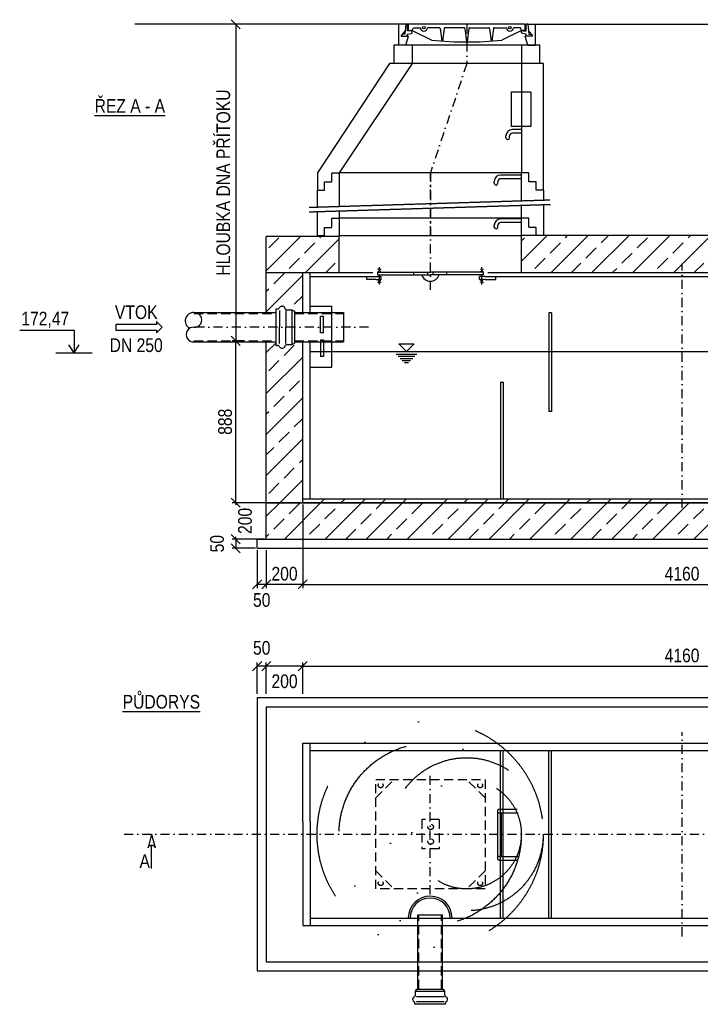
# Model space of a CAD drawing. Header units: millimetres. Extents: x 1 to 467423, y 3 to 105000.
# Tile 11 of 40: x 316003 to 319735, y 85231 to 90634. Entities that reach past the tile are written whole.
import ezdxf
from ezdxf.enums import TextEntityAlignment as Align

# ---------------------------------------------------------------- set-up
doc = ezdxf.new("R2010")
doc.units = ezdxf.units.MM
for name, pattern in [('DASHDOT', [1, 0.5, -0.25, 0, -0.25]), ('DASHED', [0.75, 0.5, -0.25]), ('DĚLICÍ', [31.75, 12.7, -6.35, 0, -6.35, 0, -6.35])]:
    doc.linetypes.add(name, pattern=pattern)
doc.layers.get('Defpoints').update_dxf_attribs({"color": 6, "lineweight": 5})
for name, color, linetype in [('AS-Koty', 4, 'Continuous'), ('AS-Nevid', 241, 'DASHED'), ('AS-Obrys', 7, 'Continuous'), ('AS-Osy', 4, 'DASHDOT'), ('AS-Srafy', 4, 'Continuous'), ('AS-Text', 7, 'Continuous')]:
    doc.layers.add(name, color=color, linetype=linetype)
doc.styles.add('ROMANS', font='ARIALN.TTF')
doc.styles.get("Standard").update_dxf_attribs({"font": 'arial.ttf'})
doc.dimstyles.new('K25', dxfattribs={"dimtxt": 50, "dimasz": 50, "dimexe": 20, "dimexo": 10, "dimgap": 20, "dimtad": 1, "dimdec": 0, "dimzin": 0, "dimtxsty": 'ROMANS', "dimblk": 'OBLIQUE', "dimcen": -40, "dimclrd": 4, "dimclre": 4, "dimclrt": 7, "dimadec": 0, "dimazin": 0, "dimtfac": 1, "dimtdec": 0, "dimtofl": 0, "dimtmove": 2, "dimatfit": 3, "dimldrblk": 'OBLIQUE', "dimfxl": 1, "dimtolj": 1, "dimarcsym": 0})

# ---------------------------------------------------------------- blocks, each defined once
blk = doc.blocks.new('ACTRIX_1')
at = {"color": 7, "linetype": 'Continuous', "ltscale": 25.4}
for p, q in [((28.8, 3.1), (0, 3.1)), ((35, 0), (28.8, 6.2)), ((28.8, 6.2), (28.8, 3.1)), ((28.8, -6.2), (35, 0)), ((0, -3.1), (28.8, -3.1)), ((28.8, -3.1), (28.8, -6.2))]:
    blk.add_line(p, q, dxfattribs=at)
at = {"layer": 'AS-Text', "linetype": 'Continuous', "ltscale": 25.4, "flags": 128}
blk.add_lwpolyline([(-15.7, -3.1), (28.8, -3.1), (28.8, -6.2), (35, 0), (28.8, 6.2), (28.8, 3.1), (-15.7, 3.1)], close=True, dxfattribs=at)
at = {"flags": 1}
blk.add_attdef('Text', (0, 0), '', height=0.125, dxfattribs=at)
blk = doc.blocks.new('_Oblique')
at = {"color": 0, "linetype": 'ByBlock', "lineweight": -2}
blk.add_line((-0.5, -0.5), (0.5, 0.5), dxfattribs=at)
blk = doc.blocks.new('*D136')
at = {"layer": 'AS-Koty', "color": 4, "linetype": 'Continuous', "lineweight": -2, "transparency": 16777216}
for p, q in [((317359.1, 90609.4), (317167.4, 90609.4)), ((317187.4, 90609.4), (317187.4, 88871.8)), ((317235.9, 88871.8), (317167.4, 88871.8))]:
    blk.add_line(p, q, dxfattribs=at)
at = {"layer": 'Defpoints', "color": 0, "linetype": 'Continuous', "transparency": 16777216}
for p in [(317369.1, 90609.4), (317187.4, 88871.8), (317245.9, 88871.8)]:
    blk.add_point(p, dxfattribs=at)
at = {"layer": 'AS-Koty', "color": 4, "linetype": 'Continuous', "lineweight": -2, "transparency": 16777216, "xscale": 50, "yscale": 50, "zscale": 50}
for p, rotation in [((317187.4, 90609.4), 90), ((317187.4, 88871.8), 270)]:
    blk.add_blockref('_Oblique', p, dxfattribs=dict(at, rotation=rotation))
at = {"layer": 'AS-Koty', "color": 7, "linetype": 'Continuous', "transparency": 16777216, "insert": (317119.5, 89740.6), "char_height": 75, "attachment_point": 5, "rotation": 90, "style": 'ROMANS'}
blk.add_mtext('\\A1;HLOUBKA DNA PŘÍTOKU', dxfattribs=at)
blk = doc.blocks.new('*D151')
at = {"layer": 'AS-Koty', "color": 4, "linetype": 'Continuous', "lineweight": -2, "transparency": 16777216}
for p, q in [((317554.8, 87974.3), (317554.8, 87515.4)), ((321714.8, 87974.3), (321714.8, 87515.4)), ((317554.8, 87535.4), (321714.8, 87535.4))]:
    blk.add_line(p, q, dxfattribs=at)
at = {"layer": 'Defpoints', "color": 0, "linetype": 'Continuous', "transparency": 16777216}
for p in [(317554.8, 87984.3), (321714.8, 87984.3), (321714.8, 87535.4)]:
    blk.add_point(p, dxfattribs=at)
at = {"layer": 'AS-Koty', "color": 4, "linetype": 'Continuous', "lineweight": -2, "transparency": 16777216, "xscale": 50, "yscale": 50, "zscale": 50, "rotation": 180}
blk.add_blockref('_Oblique', (317554.8, 87535.4), dxfattribs=at)
at = {"layer": 'AS-Koty', "color": 4, "linetype": 'Continuous', "lineweight": -2, "transparency": 16777216, "xscale": 50, "yscale": 50, "zscale": 50}
blk.add_blockref('_Oblique', (321714.8, 87535.4), dxfattribs=at)
at = {"layer": 'AS-Koty', "color": 7, "linetype": 'Continuous', "transparency": 16777216, "insert": (319634.8, 87593.7), "char_height": 75, "attachment_point": 5, "style": 'ROMANS'}
blk.add_mtext('\\A1;4160', dxfattribs=at)
blk = doc.blocks.new('*D152')
at = {"layer": 'AS-Koty', "color": 4, "linetype": 'Continuous', "lineweight": -2, "transparency": 16777216}
for p, q in [((317235.9, 88871.8), (317167.4, 88871.8)), ((317187.4, 87983.8), (317187.4, 88871.8)), ((317544.8, 87983.8), (317167.4, 87983.8))]:
    blk.add_line(p, q, dxfattribs=at)
at = {"layer": 'Defpoints', "color": 0, "linetype": 'Continuous', "transparency": 16777216}
for p in [(317187.4, 88871.8), (317245.9, 88871.8), (317554.8, 87983.8)]:
    blk.add_point(p, dxfattribs=at)
at = {"layer": 'AS-Koty', "color": 4, "linetype": 'Continuous', "lineweight": -2, "transparency": 16777216, "xscale": 50, "yscale": 50, "zscale": 50}
for p, rotation in [((317187.4, 88871.8), 90), ((317187.4, 87983.8), 270)]:
    blk.add_blockref('_Oblique', p, dxfattribs=dict(at, rotation=rotation))
at = {"layer": 'AS-Koty', "color": 7, "linetype": 'Continuous', "transparency": 16777216, "insert": (317129.1, 88427.8), "char_height": 75, "attachment_point": 5, "rotation": 90, "style": 'ROMANS'}
blk.add_mtext('\\A1;888', dxfattribs=at)
blk = doc.blocks.new('*D160')
at = {"layer": 'AS-Koty', "color": 4, "linetype": 'Continuous', "lineweight": -2, "transparency": 16777216}
for p, q in [((317554.8, 86933.9), (317554.8, 87106.5)), ((321714.8, 86933.9), (321714.8, 87106.5)), ((317554.8, 87086.5), (321714.8, 87086.5))]:
    blk.add_line(p, q, dxfattribs=at)
at = {"layer": 'Defpoints', "color": 0, "linetype": 'Continuous', "transparency": 16777216}
for p in [(321714.8, 87086.5), (317554.8, 86923.9), (321714.8, 86923.9)]:
    blk.add_point(p, dxfattribs=at)
at = {"layer": 'AS-Koty', "color": 4, "linetype": 'Continuous', "lineweight": -2, "transparency": 16777216, "xscale": 50, "yscale": 50, "zscale": 50, "rotation": 180}
blk.add_blockref('_Oblique', (317554.8, 87086.5), dxfattribs=at)
at = {"layer": 'AS-Koty', "color": 4, "linetype": 'Continuous', "lineweight": -2, "transparency": 16777216, "xscale": 50, "yscale": 50, "zscale": 50}
blk.add_blockref('_Oblique', (321714.8, 87086.5), dxfattribs=at)
at = {"layer": 'AS-Koty', "color": 7, "linetype": 'Continuous', "transparency": 16777216, "insert": (319634.8, 87144.8), "char_height": 75, "attachment_point": 5, "style": 'ROMANS'}
blk.add_mtext('\\A1;4160', dxfattribs=at)
blk = doc.blocks.new('*D161')
at = {"layer": 'AS-Koty', "color": 4, "linetype": 'Continuous', "lineweight": -2, "transparency": 16777216}
for p, q in [((317354.8, 86933.9), (317354.8, 87106.5)), ((317554.8, 86933.9), (317554.8, 87106.5)), ((317554.8, 87086.5), (317354.8, 87086.5))]:
    blk.add_line(p, q, dxfattribs=at)
at = {"layer": 'Defpoints', "color": 0, "linetype": 'Continuous', "transparency": 16777216}
for p in [(317354.8, 87086.5), (317354.8, 86923.9), (317554.8, 86923.9)]:
    blk.add_point(p, dxfattribs=at)
at = {"layer": 'AS-Koty', "color": 4, "linetype": 'Continuous', "lineweight": -2, "transparency": 16777216, "xscale": 50, "yscale": 50, "zscale": 50, "rotation": 180}
blk.add_blockref('_Oblique', (317354.8, 87086.5), dxfattribs=at)
at = {"layer": 'AS-Koty', "color": 4, "linetype": 'Continuous', "lineweight": -2, "transparency": 16777216, "xscale": 50, "yscale": 50, "zscale": 50}
blk.add_blockref('_Oblique', (317554.8, 87086.5), dxfattribs=at)
at = {"layer": 'AS-Koty', "color": 7, "linetype": 'Continuous', "transparency": 16777216, "insert": (317454.8, 87003.4), "char_height": 75, "attachment_point": 5, "style": 'ROMANS'}
blk.add_mtext('\\A1;200', dxfattribs=at)
blk = doc.blocks.new('*D162')
at = {"layer": 'AS-Koty', "color": 4, "linetype": 'Continuous', "lineweight": -2, "transparency": 16777216}
for p, q in [((317304.8, 86933.9), (317304.8, 87106.5)), ((317354.8, 86933.9), (317354.8, 87106.5)), ((317354.8, 87086.5), (317304.8, 87086.5))]:
    blk.add_line(p, q, dxfattribs=at)
at = {"layer": 'Defpoints', "color": 0, "linetype": 'Continuous', "transparency": 16777216}
for p in [(317304.8, 87086.5), (317304.8, 86923.9), (317354.8, 86923.9)]:
    blk.add_point(p, dxfattribs=at)
at = {"layer": 'AS-Koty', "color": 4, "linetype": 'Continuous', "lineweight": -2, "transparency": 16777216, "xscale": 50, "yscale": 50, "zscale": 50, "rotation": 180}
blk.add_blockref('_Oblique', (317304.8, 87086.5), dxfattribs=at)
at = {"layer": 'AS-Koty', "color": 4, "linetype": 'Continuous', "lineweight": -2, "transparency": 16777216, "xscale": 50, "yscale": 50, "zscale": 50}
blk.add_blockref('_Oblique', (317354.8, 87086.5), dxfattribs=at)
at = {"layer": 'AS-Koty', "color": 7, "linetype": 'Continuous', "transparency": 16777216, "insert": (317329.8, 87186.7), "char_height": 75, "attachment_point": 5, "style": 'ROMANS'}
blk.add_mtext('\\A1;50', dxfattribs=at)
blk = doc.blocks.new('*D163')
at = {"layer": 'AS-Koty', "color": 4, "linetype": 'Continuous', "lineweight": -2, "transparency": 16777216}
for p, q in [((317354.8, 87723.8), (317354.8, 87515.4)), ((317554.8, 87723.8), (317554.8, 87515.4)), ((317554.8, 87535.4), (317354.8, 87535.4))]:
    blk.add_line(p, q, dxfattribs=at)
at = {"layer": 'Defpoints', "color": 0, "linetype": 'Continuous', "transparency": 16777216}
for p in [(317354.8, 87733.8), (317554.8, 87733.8), (317354.8, 87535.4)]:
    blk.add_point(p, dxfattribs=at)
at = {"layer": 'AS-Koty', "color": 4, "linetype": 'Continuous', "lineweight": -2, "transparency": 16777216, "xscale": 50, "yscale": 50, "zscale": 50, "rotation": 180}
blk.add_blockref('_Oblique', (317354.8, 87535.4), dxfattribs=at)
at = {"layer": 'AS-Koty', "color": 4, "linetype": 'Continuous', "lineweight": -2, "transparency": 16777216, "xscale": 50, "yscale": 50, "zscale": 50}
blk.add_blockref('_Oblique', (317554.8, 87535.4), dxfattribs=at)
at = {"layer": 'AS-Koty', "color": 7, "linetype": 'Continuous', "transparency": 16777216, "insert": (317454.8, 87593.7), "char_height": 75, "attachment_point": 5, "style": 'ROMANS'}
blk.add_mtext('\\A1;200', dxfattribs=at)
blk = doc.blocks.new('*D164')
at = {"layer": 'AS-Koty', "color": 4, "linetype": 'Continuous', "lineweight": -2, "transparency": 16777216}
for p, q in [((317304.8, 87723.8), (317304.8, 87515.4)), ((317354.8, 87723.8), (317354.8, 87515.4)), ((317354.8, 87535.4), (317304.8, 87535.4))]:
    blk.add_line(p, q, dxfattribs=at)
at = {"layer": 'Defpoints', "color": 0, "linetype": 'Continuous', "transparency": 16777216}
for p in [(317304.8, 87733.8), (317354.8, 87733.8), (317304.8, 87535.4)]:
    blk.add_point(p, dxfattribs=at)
at = {"layer": 'AS-Koty', "color": 4, "linetype": 'Continuous', "lineweight": -2, "transparency": 16777216, "xscale": 50, "yscale": 50, "zscale": 50, "rotation": 180}
blk.add_blockref('_Oblique', (317304.8, 87535.4), dxfattribs=at)
at = {"layer": 'AS-Koty', "color": 4, "linetype": 'Continuous', "lineweight": -2, "transparency": 16777216, "xscale": 50, "yscale": 50, "zscale": 50}
blk.add_blockref('_Oblique', (317354.8, 87535.4), dxfattribs=at)
at = {"layer": 'AS-Koty', "color": 7, "linetype": 'Continuous', "transparency": 16777216, "insert": (317329.8, 87449.3), "char_height": 75, "attachment_point": 5, "style": 'ROMANS'}
blk.add_mtext('\\A1;50', dxfattribs=at)
blk = doc.blocks.new('*D165')
at = {"layer": 'AS-Koty', "color": 4, "linetype": 'Continuous', "lineweight": -2, "transparency": 16777216}
for p, q in [((317336.7, 87983.8), (317167.4, 87983.8)), ((317187.4, 87983.8), (317187.4, 87972.2)), ((317344.8, 87783.8), (317167.4, 87783.8)), ((317187.4, 87783.8), (317187.4, 87795.5))]:
    blk.add_line(p, q, dxfattribs=at)
at = {"layer": 'Defpoints', "color": 0, "linetype": 'Continuous', "transparency": 16777216}
for p in [(317346.7, 87983.8), (317187.4, 87783.8), (317354.8, 87783.8)]:
    blk.add_point(p, dxfattribs=at)
at = {"layer": 'AS-Koty', "color": 4, "linetype": 'Continuous', "lineweight": -2, "transparency": 16777216, "xscale": 50, "yscale": 50, "zscale": 50}
for p, rotation in [((317187.4, 87983.8), 90), ((317187.4, 87783.8), 270)]:
    blk.add_blockref('_Oblique', p, dxfattribs=dict(at, rotation=rotation))
at = {"layer": 'AS-Koty', "color": 7, "linetype": 'Continuous', "transparency": 16777216, "insert": (317238.3, 87883.8), "char_height": 75, "attachment_point": 5, "rotation": 90, "style": 'ROMANS'}
blk.add_mtext('\\A1;200', dxfattribs=at)
blk = doc.blocks.new('*D166')
at = {"layer": 'AS-Koty', "color": 4, "linetype": 'Continuous', "lineweight": -2, "transparency": 16777216}
for p, q in [((317344.8, 87783.8), (317167.4, 87783.8)), ((317187.4, 87783.8), (317187.4, 87733.8)), ((317294.8, 87733.8), (317167.4, 87733.8))]:
    blk.add_line(p, q, dxfattribs=at)
at = {"layer": 'Defpoints', "color": 0, "linetype": 'Continuous', "transparency": 16777216}
for p in [(317354.8, 87783.8), (317187.4, 87733.8), (317304.8, 87733.8)]:
    blk.add_point(p, dxfattribs=at)
at = {"layer": 'AS-Koty', "color": 4, "linetype": 'Continuous', "lineweight": -2, "transparency": 16777216, "xscale": 50, "yscale": 50, "zscale": 50}
for p, rotation in [((317187.4, 87783.8), 90), ((317187.4, 87733.8), 270)]:
    blk.add_blockref('_Oblique', p, dxfattribs=dict(at, rotation=rotation))
at = {"layer": 'AS-Koty', "color": 7, "linetype": 'Continuous', "transparency": 16777216, "insert": (317085.2, 87758.8), "char_height": 75, "attachment_point": 5, "rotation": 90, "style": 'ROMANS'}
blk.add_mtext('\\A1;50', dxfattribs=at)

msp = doc.modelspace()

# ---------------------------------------------------------------- hatches: boundary and pattern name
at = {"layer": 'AS-Srafy'}
h = msp.add_hatch(dxfattribs=at)
h.set_pattern_fill('ANSI33', color=256, scale=25, style=0)
h.paths.add_polyline_path([(317754.824, 89444.351), (317354.824, 89444.351), (317354.824, 89244.351), (317554.824, 89244.351), (317754.824, 89244.351)])
h.paths.add_polyline_path([(317554.824, 89244.351), (317354.824, 89244.351), (317354.824, 89027.198), (317409.304, 89027.198), (317409.304, 89046.883), (317416.951, 89046.883, 0.19152204), (317425.78, 89050.394, -0.32679362), (317438.238, 89061.517), (317445.108, 89061.517, -0.30920035), (317457.349, 89051.271, 0.32582716), (317469.59, 89042.347), (317495.417, 89042.347), (317509.831, 89035.234), (317509.831, 89027.198), (317554.824, 89027.198)])
h.paths.add_polyline_path([(317554.824, 88866.484), (317509.831, 88866.484), (317509.831, 88858.448), (317495.417, 88851.336), (317469.59, 88851.336, 0.32582716), (317457.349, 88842.411, -0.30920035), (317445.108, 88832.165), (317438.238, 88832.165, -0.32679362), (317425.78, 88843.289, 0.19152204), (317416.951, 88846.799), (317409.304, 88846.799), (317409.304, 88866.484), (317354.824, 88866.484), (317354.824, 87983.841), (317554.824, 87983.841)], flags=17)
h.paths.add_polyline_path([(321914.824, 87984.341), (321914.824, 88803.637), (321674.824, 88803.637), (321674.824, 88004.341), (317554.824, 88004.341), (317554.824, 88866.484), (317509.831, 88866.484), (317509.831, 88858.448), (317495.417, 88851.336), (317469.59, 88851.336, 0.32582716), (317457.349, 88842.411, -0.30920035), (317445.108, 88832.165), (317438.238, 88832.165, -0.32679362), (317425.78, 88843.289, 0.19152204), (317416.951, 88846.799), (317409.304, 88846.799), (317409.304, 88866.484), (317354.824, 88866.484), (317354.824, 87983.841), (317354.824, 87783.841), (321914.824, 87783.841)])
h.paths.add_polyline_path([(321714.824, 88803.637), (321674.824, 88803.637), (321674.824, 88004.341), (321714.824, 88004.341)], flags=16)
h.paths.add_polyline_path([(321714.824, 88004.341), (319634.824, 88004.341), (319634.824, 87984.341), (321714.824, 87984.341)], flags=16)
h = msp.add_hatch(dxfattribs=at)
h.set_pattern_fill('ANSI33', color=256, scale=25, style=0)
h.paths.add_polyline_path([(320394.824, 89449.351), (318754.824, 89449.352), (318754.824, 89244.351), (320394.824, 89244.351)])
h = msp.add_hatch(dxfattribs=at)
h.set_pattern_fill('ANSI33', color=256, scale=25, style=0)
h.paths.add_polyline_path([(317554.824, 88866.484), (317509.831, 88866.484), (317509.831, 88858.448), (317495.417, 88851.336), (317469.59, 88851.336, 0.32582716), (317457.349, 88842.411, -0.30920035), (317445.108, 88832.165), (317438.238, 88832.165, -0.32679362), (317425.78, 88843.289, 0.19152204), (317416.951, 88846.799), (317409.304, 88846.799), (317409.304, 88866.484), (317354.824, 88866.484), (317354.824, 87983.841), (317554.824, 87983.841)])

# ---------------------------------------------------------------- linework, layer by layer
msp.add_line((318874.824, 90394.352), (318030.787, 90394.352))
at = {"layer": 'AS-Koty'}
msp.add_line((316200.693, 88806.203), (316400.693, 88806.203), dxfattribs=at)
at = {"layer": 'AS-Nevid'}
for p, q in [((318754.824, 90238.284), (318805.722, 90238.284)), ((318805.722, 90238.284), (318805.722, 90048.19)), ((318805.722, 90048.19), (318754.824, 90048.19)), ((317714.824, 89794.352), (317754.824, 89794.352)), ((317714.824, 89744.352), (317714.824, 89794.352)), ((318754.824, 89794.352), (317754.824, 89794.352)), ((318794.824, 89794.352), (318754.824, 89794.352)), ((318794.824, 89744.352), (318794.824, 89794.352)), ((317634.824, 89699.352), (317674.824, 89699.352)), ((317674.824, 89699.352), (317674.824, 89744.352)), ((317674.824, 89744.352), (317714.824, 89744.352)), ((318834.824, 89744.352), (318794.824, 89744.352)), ((318834.824, 89699.352), (318834.824, 89744.352)), ((318874.824, 89699.352), (318834.824, 89699.352)), ((317589.074, 89604.947), (318911.935, 89645.809)), ((317589.846, 89579.959), (318912.707, 89620.821)), ((317714.824, 89544.352), (317754.824, 89544.352)), ((317714.824, 89494.352), (317714.824, 89544.352)), ((318754.824, 89544.352), (317754.824, 89544.352)), ((318794.824, 89544.352), (318754.824, 89544.352)), ((318794.824, 89494.352), (318794.824, 89544.352)), ((317674.824, 89449.352), (317674.824, 89494.352)), ((317674.824, 89494.352), (317714.824, 89494.352)), ((318834.824, 89494.352), (318794.824, 89494.352)), ((318834.824, 89449.352), (318834.824, 89494.352)), ((317634.824, 89449.352), (317674.824, 89449.352)), ((317754.824, 89449.352), (318754.824, 89449.352)), ((318874.824, 89449.352), (318834.824, 89449.352)), ((317427.489, 89038.583), (317427.489, 88946.841)), ((317461.604, 89038.583), (317461.604, 88946.841)), ((317495.417, 89042.347), (317495.417, 88851.336)), ((317427.489, 88855.099), (317427.489, 88946.841)), ((317461.604, 88855.099), (317461.604, 88946.841)), ((318173.868, 85302.728), (318333.044, 85302.728)), ((318177.004, 85274.55), (318329.908, 85274.55)), ((318177.004, 85246.121), (318329.908, 85246.121))]:
    msp.add_line(p, q, dxfattribs=at)
at = {"layer": 'AS-Nevid', "ltscale": 100}
for p, q in [((316958.18, 89021.841), (317408.977, 89021.841)), ((317509.831, 89021.841), (317777.153, 89021.841)), ((316958.18, 88871.841), (317408.977, 88871.841)), ((317509.831, 88871.841), (317777.153, 88871.841)), ((317954.824, 86464.267), (318554.824, 86464.267)), ((317954.824, 85864.267), (317954.824, 86464.267)), ((317954.824, 86364.267), (318054.824, 86464.267)), ((318554.824, 86364.267), (318454.824, 86464.267)), ((318554.824, 86464.267), (318554.824, 85864.267)), ((318207.324, 86244.267), (318207.324, 86084.267)), ((318302.324, 86244.267), (318207.324, 86244.267)), ((318302.324, 86244.267), (318302.324, 86084.267)), ((318302.324, 86084.267), (318207.324, 86084.267)), ((317954.824, 85964.267), (318054.824, 85864.267)), ((318554.824, 85964.267), (318454.824, 85864.267)), ((318554.824, 85864.267), (317954.824, 85864.267)), ((318190.956, 85314.739), (318190.956, 85722.124)), ((318315.956, 85314.739), (318315.956, 85722.124))]:
    msp.add_line(p, q, dxfattribs=at)
at = {"layer": 'AS-Nevid', "linetype": 'DĚLICÍ', "ltscale": 50}
for p, q in [((318632.102, 86300.991), (318731.396, 86300.991)), ((318622.102, 86290.991), (318622.102, 86032.876)), ((318632.102, 86280.991), (318736.741, 86280.991)), ((318642.102, 86280.991), (318642.102, 86042.876)), ((318632.102, 86042.876), (318736.741, 86042.876)), ((318632.102, 86022.876), (318731.396, 86022.876))]:
    msp.add_line(p, q, dxfattribs=at)
for centre, radius in [((318253.456, 86164.267), 620), ((318253.456, 86164.267), 500), ((318453.456, 86164.267), 420), ((318453.456, 86164.267), 300)]:
    msp.add_circle(centre, radius, dxfattribs=at)
at = {"layer": 'AS-Nevid', "ltscale": 100}
for centre, radius in [((317982.061, 86432.815), 13.26), ((318527.586, 86432.815), 13.26), ((318256.192, 86204.4), 15), ((318256.192, 86124.51), 15), ((317982.061, 85895.72), 13.26), ((318527.586, 85895.72), 13.26)]:
    msp.add_circle(centre, radius, dxfattribs=at)
at = {"layer": 'AS-Nevid', "linetype": 'DĚLICÍ', "ltscale": 50}
for centre in [(318632.102, 86290.991), (318632.102, 86032.876)]:
    msp.add_arc(centre, 10, 90, 270, dxfattribs=at)
at = {"layer": 'AS-Obrys'}
for p, q in [((318629.824, 90609.352), (316634.694, 90609.352)), ((318079.824, 90609.352), (318079.824, 90494.352)), ((318120.869, 90609.352), (318079.824, 90609.352)), ((318116.952, 90573.33), (318095.519, 90549.522)), ((318120.869, 90609.352), (318115.036, 90555.71)), ((318120.869, 90609.352), (318129.52, 90609.352)), ((318129.52, 90573.611), (318129.52, 90609.352)), ((318144.932, 90574.039), (318129.52, 90573.611)), ((318775.128, 90609.352), (318134.52, 90609.352)), ((318134.52, 90575.472), (318134.52, 90609.352)), ((318134.52, 90575.472), (318154.519, 90575.472)), ((318149.968, 90574.575), (318147.185, 90574.575)), ((318154.519, 90575.472), (318161.249, 90590.266)), ((318154.519, 90575.472), (318262.729, 90521.95)), ((318154.968, 90564.925), (318154.968, 90569.575)), ((318161.249, 90590.266), (318199.835, 90590.266)), ((318304.017, 90590.266), (318238.007, 90590.266)), ((318308.989, 90585.794), (318317.358, 90517.058)), ((318330.196, 90585.794), (318321.792, 90516.733)), ((318438.945, 90590.266), (318335.168, 90590.266)), ((318443.917, 90585.794), (318452.829, 90511.95)), ((318465.124, 90585.794), (318456.211, 90511.95)), ((318470.096, 90590.266), (318573.873, 90590.266)), ((318578.845, 90585.794), (318587.249, 90516.727)), ((318600.052, 90585.794), (318591.682, 90517.052)), ((318605.024, 90590.266), (318671.641, 90590.266)), ((318755.128, 90575.472), (318646.394, 90521.95)), ((318748.398, 90590.266), (318709.812, 90590.266)), ((318755.128, 90575.472), (318748.398, 90590.266)), ((318754.68, 90564.925), (318754.68, 90569.575)), ((318775.128, 90575.472), (318755.128, 90575.472)), ((318759.68, 90574.575), (318762.463, 90574.575)), ((318764.716, 90574.039), (318780.128, 90573.611)), ((318775.128, 90575.472), (318775.128, 90609.352)), ((318788.779, 90609.352), (318780.128, 90609.352)), ((318780.128, 90573.611), (318780.128, 90609.352)), ((318788.779, 90609.352), (318794.612, 90555.71)), ((318788.779, 90609.352), (318829.824, 90609.352)), ((318792.696, 90573.33), (318814.128, 90549.522)), ((318829.824, 90609.352), (318829.824, 90494.352)), ((318829.824, 90609.352), (319839.824, 90609.352)), ((318095.128, 90544.352), (318135.301, 90544.352)), ((318115.036, 90555.71), (318100.794, 90553.104)), ((318120.869, 90494.352), (318135.301, 90544.352)), ((318129.52, 90554.987), (318148.687, 90558.436)), ((318129.52, 90544.352), (318129.52, 90554.987)), ((318148.687, 90558.436), (318152.447, 90560.583)), ((318760.961, 90558.436), (318757.201, 90560.583)), ((318780.128, 90554.987), (318760.961, 90558.436)), ((318788.779, 90494.352), (318774.347, 90544.352)), ((318814.52, 90544.352), (318774.347, 90544.352)), ((318780.128, 90544.352), (318780.128, 90554.987)), ((318794.612, 90555.71), (318808.854, 90553.104)), ((318754.824, 90494.352), (318154.824, 90494.352)), ((318699.175, 90238.284), (318754.824, 90238.284)), ((318699.175, 90048.19), (318699.175, 90238.284)), ((318754.824, 90048.19), (318699.175, 90048.19)), ((318754.824, 90031.485), (318704.179, 90031.485)), ((318669.179, 89986.485), (318669.179, 89996.485)), ((318688.972, 89986.485), (318689.179, 89996.485)), ((318754.824, 90011.485), (318704.179, 90011.485)), ((318754.824, 89781.485), (318639.824, 89781.485)), ((318754.824, 89761.485), (318639.824, 89761.485)), ((318604.824, 89736.485), (318604.824, 89746.485)), ((318624.617, 89736.485), (318624.824, 89746.485)), ((318755.031, 89541.485), (318640.031, 89541.485)), ((318605.031, 89496.485), (318605.031, 89506.485)), ((318624.824, 89496.485), (318625.031, 89506.485)), ((318755.031, 89521.485), (318640.031, 89521.485)), ((317354.824, 89244.351), (317354.824, 89444.351)), ((317754.824, 89244.351), (317754.824, 89444.351)), ((318754.824, 89244.351), (318754.824, 89449.352)), ((317438.238, 89061.517), (317445.108, 89061.517)), ((316958.18, 89027.198), (317409.304, 89027.198)), ((317409.304, 89046.883), (317416.951, 89046.883)), ((317409.304, 88846.799), (317409.304, 89046.883)), ((317469.59, 89042.347), (317495.417, 89042.347)), ((317495.417, 89042.347), (317509.831, 89035.234)), ((317509.831, 89035.234), (317509.831, 89035.234)), ((317509.831, 89035.234), (317509.831, 88858.448)), ((317509.831, 89027.198), (317777.48, 89027.198)), ((316958.18, 88866.484), (317409.304, 88866.484)), ((317409.304, 88846.799), (317409.304, 88846.799)), ((317409.304, 88846.799), (317416.951, 88846.799)), ((317438.238, 88832.165), (317445.108, 88832.165)), ((317469.59, 88851.336), (317495.417, 88851.336)), ((317495.417, 88851.336), (317509.831, 88858.448)), ((317509.831, 88866.484), (317777.48, 88866.484)), ((317509.831, 88858.448), (317509.831, 88858.448)), ((318186.492, 85314.739), (318186.492, 85722.397)), ((318320.42, 85314.739), (318320.42, 85722.397)), ((318173.868, 85302.728), (318179.795, 85314.739)), ((318173.868, 85281.205), (318173.868, 85302.728)), ((318179.795, 85314.739), (318327.117, 85314.739)), ((318179.795, 85314.739), (318179.795, 85314.739)), ((318327.117, 85314.739), (318327.117, 85314.739)), ((318333.044, 85302.728), (318327.117, 85314.739)), ((318333.044, 85281.205), (318333.044, 85302.728)), ((318157.893, 85255.078), (318157.893, 85260.803)), ((318170.088, 85230.967), (318170.088, 85237.34)), ((318336.824, 85230.967), (318170.088, 85230.967)), ((318336.824, 85230.967), (318336.824, 85237.34)), ((318336.824, 85230.967), (318336.824, 85230.967)), ((318349.019, 85255.078), (318349.019, 85260.803))]:
    msp.add_line(p, q, dxfattribs=at)
at = {"layer": 'AS-Obrys', "color": 3}
for p, q in [((318120.869, 90494.352), (318079.824, 90494.352)), ((318788.779, 90494.352), (318829.824, 90494.352))]:
    msp.add_line(p, q, dxfattribs=at)
at = {"layer": 'AS-Obrys', "color": 7, "linetype": 'Continuous'}
for p, q in [((317754.824, 89444.351), (317354.824, 89444.351)), ((320394.824, 89449.351), (318754.824, 89449.352)), ((317554.824, 89244.351), (317354.824, 89244.351)), ((317354.824, 89027.198), (317354.824, 89244.351)), ((317554.824, 89027.198), (317554.824, 89244.351)), ((317939.824, 89244.351), (317554.824, 89244.351)), ((317594.824, 89027.198), (317594.824, 89244.351)), ((317594.824, 89224.351), (317954.824, 89224.351)), ((317906.146, 89209.351), (317906.146, 89224.351)), ((317954.824, 89224.351), (317984.824, 89224.351)), ((317964.824, 89249.351), (318254.824, 89249.351)), ((317964.824, 89249.351), (317964.824, 89234.351)), ((317964.824, 89234.351), (318254.824, 89234.351)), ((317984.824, 89209.351), (317984.824, 89224.351)), ((318164.824, 89234.351), (318164.824, 89249.351)), ((318239.824, 89234.351), (318239.824, 89249.351)), ((318544.824, 89249.351), (318254.824, 89249.351)), ((318544.824, 89234.351), (318254.824, 89234.351)), ((318269.824, 89234.351), (318269.824, 89249.351)), ((318344.824, 89234.351), (318344.824, 89249.351)), ((318554.824, 89224.351), (318524.824, 89224.351)), ((318524.824, 89209.351), (318524.824, 89224.351)), ((318544.824, 89249.351), (318544.824, 89234.351)), ((318554.824, 89224.351), (320714.824, 89224.351)), ((320699.824, 89244.351), (318569.824, 89244.351)), ((318613.13, 89209.351), (318613.13, 89224.351)), ((317954.824, 89209.351), (317906.146, 89209.351)), ((317954.824, 89209.351), (317984.824, 89209.351)), ((318554.824, 89209.351), (318524.824, 89209.351)), ((318554.824, 89209.351), (318613.13, 89209.351)), ((317594.824, 89063.11), (317714.825, 89063.11)), ((317714.825, 88727.8), (317714.825, 89063.11)), ((317652.522, 88916.401), (317652.522, 89006.402)), ((317668.393, 89006.402), (317652.522, 89006.402)), ((317668.393, 88916.401), (317668.393, 89006.402)), ((317777.48, 89027.198), (317777.48, 88866.484)), ((318904.12, 89025.623), (318904.12, 88484.341)), ((318919.12, 89025.623), (318904.12, 89025.623)), ((318919.12, 89025.623), (318919.12, 88484.341)), ((317668.393, 88916.401), (317652.522, 88916.401)), ((317354.824, 87983.841), (317354.824, 88866.484)), ((317554.824, 87984.341), (317554.824, 88866.484)), ((317594.824, 88004.341), (317594.824, 88866.484)), ((317668.393, 88876.401), (317652.522, 88876.401)), ((317652.522, 88876.401), (317652.522, 88786.401)), ((317668.393, 88876.401), (317668.393, 88786.401)), ((318081.762, 88855.951), (318164.962, 88855.951)), ((318081.762, 88855.951), (318123.362, 88814.351)), ((318123.362, 88814.351), (318164.962, 88855.951)), ((317668.393, 88786.401), (317652.522, 88786.401)), ((317594.824, 88727.8), (317714.825, 88727.8)), ((318639.12, 88645.623), (318639.12, 88004.341)), ((318639.12, 88645.623), (318654.12, 88645.623)), ((318654.12, 88645.623), (318654.12, 88004.341)), ((318919.12, 88484.341), (318904.12, 88484.341)), ((317354.824, 87983.841), (320914.824, 87983.841)), ((317354.824, 87783.841), (317354.824, 87983.841)), ((317554.824, 88004.341), (321714.824, 88004.341)), ((317554.824, 87984.341), (321914.824, 87984.341)), ((317304.824, 87783.841), (321964.824, 87783.841)), ((317304.824, 87733.841), (317304.824, 87783.841)), ((317304.824, 87733.841), (321964.824, 87733.841)), ((317304.824, 86914.267), (321964.824, 86914.267)), ((317304.824, 86914.267), (317304.824, 85414.267)), ((317354.824, 86864.267), (321914.824, 86864.267)), ((317354.824, 86864.267), (317354.824, 85464.267)), ((317554.824, 86664.267), (321714.824, 86664.267)), ((317554.824, 86231.231), (317554.824, 86664.267)), ((317594.824, 86231.231), (317594.824, 86664.267)), ((317594.824, 86624.267), (321674.824, 86624.267)), ((318639.12, 85704.267), (318639.12, 86624.267)), ((318654.12, 85704.267), (318654.12, 86624.267)), ((318904.12, 85704.267), (318904.12, 86624.267)), ((318919.12, 85704.267), (318919.12, 86624.267)), ((317554.824, 86231.231), (317554.824, 85664.267)), ((317594.824, 86231.231), (317594.824, 85664.267)), ((317594.824, 85704.267), (321674.824, 85704.267)), ((318186.492, 85722.397), (318320.42, 85722.397)), ((317554.824, 85664.267), (321714.824, 85664.267)), ((317354.824, 85464.267), (321914.824, 85464.267)), ((317304.824, 85414.267), (321964.824, 85414.267)), ((318324.885, 85230.967), (318182.027, 85230.967))]:
    msp.add_line(p, q, dxfattribs=at)
at = {"layer": 'AS-Obrys', "linetype": 'Continuous'}
for p, q in [((317594.824, 88814.351), (321328.8, 88814.351)), ((318066.162, 88798.751), (318180.562, 88798.751)), ((318077.602, 88787.311), (318169.122, 88787.311)), ((318089.042, 88775.871), (318157.682, 88775.871)), ((318100.482, 88764.431), (318146.242, 88764.431)), ((318111.922, 88752.991), (318134.802, 88752.991)), ((318123.362, 88741.551), (318123.362, 88741.551))]:
    msp.add_line(p, q, dxfattribs=at)
at = {"layer": 'AS-Obrys', "color": 3}
for points in [[(318154.824, 90494.352), (318054.824, 90494.352), (318054.824, 90394.352), (318030.787, 90394.352), (317634.824, 89794.352), (317634.824, 89699.352)], [(318154.824, 90494.352), (318154.824, 90394.352), (317754.824, 89794.352), (317754.824, 89794.352)], [(318754.824, 90494.352), (318754.824, 89794.352)], [(318874.824, 89699.352), (318874.824, 90394.352), (318854.824, 90394.352), (318854.824, 90494.352), (318754.824, 90494.352)], [(317754.824, 89794.352), (317754.824, 89610.067)], [(318754.824, 89640.956), (318754.824, 89794.352)], [(317634.824, 89606.36), (317634.824, 89699.352)], [(318874.824, 89699.352), (318874.824, 89644.663)], [(318754.824, 89449.352), (318754.824, 89615.944)], [(318874.824, 89619.651), (318874.824, 89449.352)], [(317634.824, 89449.352), (317634.824, 89581.348)], [(317754.824, 89585.055), (317754.824, 89449.352)]]:
    msp.add_lwpolyline(points, dxfattribs=at)
at = {"layer": 'AS-Obrys'}
for centre in [(318218.921, 90590.266), (318690.727, 90590.266)]:
    msp.add_circle(centre, 6.972, dxfattribs=at)
for centre, radius, start, end in [((318147.185, 90569.575), 5, 90, 116.77714), ((318149.968, 90569.575), 5, 0, 90), ((318149.968, 90564.925), 5, 299.724611, 0), ((318218.921, 90590.266), 19.086, 180, 0), ((318304.017, 90585.266), 5, 6.067531, 90), ((318335.168, 90585.266), 5, 90, 173.932469), ((318438.945, 90585.266), 5, 6.067531, 90), ((318470.096, 90585.266), 5, 90, 173.932469), ((318573.873, 90585.266), 5, 6.067531, 90), ((318605.024, 90585.266), 5, 90, 173.932469), ((318690.727, 90590.266), 19.086, 180, 0), ((318759.68, 90569.575), 5, 90, 180), ((318759.68, 90564.925), 5, 180, 240.275389), ((318762.463, 90569.575), 5, 63.22286, 90), ((318101.443, 90546.473), 6.662, 95.596517, 198.565603), ((318454.562, 92356.937), 1844.988, 264.031884, 275.968116), ((318808.204, 90546.473), 6.662, 341.434397, 84.403483), ((318704.179, 89996.485), 35, 90, 180), ((318678.972, 89986.485), 10, 180, 0), ((318678.972, 89986.485), 10, 180, 0), ((318678.972, 89986.485), 10, 180, 0), ((318704.179, 89996.485), 15, 90, 180), ((318639.824, 89746.485), 35, 90, 180), ((318639.824, 89746.485), 15, 90, 180), ((318614.617, 89736.485), 10, 180, 0), ((318614.617, 89736.485), 10, 180, 0), ((318614.617, 89736.485), 10, 180, 0), ((318640.031, 89506.485), 35, 90, 180), ((318614.824, 89496.485), 10, 180, 0), ((318614.824, 89496.485), 10, 180, 0), ((318640.031, 89506.485), 15, 90, 180), ((317416.951, 89059.74), 12.857, 270, 313.368447), ((317439.61, 89047.443), 14.141, 95.567854, 167.956101), ((317443.736, 89047.443), 14.141, 15.705638, 84.432146), ((317469.59, 89055.204), 12.857, 197.811936, 270), ((316955.712, 88981.761), 45.506, 86.890356, 242.763216), ((316961.404, 88987.021), 40.308, 265.41194, 94.58806), ((316955.431, 88906.663), 40.273, 86.086461, 273.913539), ((317416.951, 88833.942), 12.857, 46.631553, 90), ((317439.61, 88846.239), 14.141, 192.043899, 264.432146), ((317443.736, 88846.239), 14.141, 275.567854, 344.294362), ((317469.59, 88838.478), 12.857, 90, 162.188064), ((318169.621, 85259.66), 11.784, 105.705638, 174.432146), ((318163.154, 85281.205), 10.714, 287.811936, 0), ((318343.758, 85281.205), 10.714, 180, 252.188064), ((318337.291, 85259.66), 11.784, 5.567854, 74.294362), ((318169.621, 85256.221), 11.784, 185.567854, 257.956101), ((318159.373, 85237.34), 10.714, 0, 43.368447), ((318347.539, 85237.34), 10.714, 136.631553, 180), ((318337.291, 85256.221), 11.784, 282.043899, 354.432146)]:
    msp.add_arc(centre, radius, start, end, dxfattribs=at)
at = {"layer": 'AS-Obrys', "color": 7, "linetype": 'Continuous'}
for centre, radius, start, end in [((318254.824, 89249.351), 50, 197.457062, 342.542938), ((318253.456, 85704.267), 120, 0.000031, 179.145233), ((318253.456, 85704.267), 110, 0, 179.999985)]:
    msp.add_arc(centre, radius, start, end, dxfattribs=at)
at = {"layer": 'AS-Osy', "linetype": 'DASHDOT', "ltscale": 100}
for p, q in [((318454.824, 90609.352), (318454.824, 90394.352)), ((318454.824, 90394.352), (318254.824, 89794.352)), ((318254.824, 89151.646), (318254.824, 89794.352)), ((318254.824, 89794.352), (318254.824, 89449.352)), ((319634.824, 87956.349), (319634.824, 89295.037)), ((317974.944, 89181.987), (317974.944, 89257.986)), ((318536.343, 89181.477), (318536.343, 89259.956)), ((317916.044, 88946.841), (316958.18, 88946.841)), ((319634.824, 85603.772), (319634.824, 86724.762)), ((318253.456, 85834.183), (318253.456, 86494.351)), ((316574.62, 86164.267), (322635.851, 86164.267))]:
    msp.add_line(p, q, dxfattribs=at)
at = {"layer": 'AS-Osy', "linetype": 'DASHDOT'}
for p, q in [((317965.944, 89249.365), (317983.944, 89267.365)), ((317983.944, 89249.365), (317965.944, 89267.365)), ((317974.944, 89258.365), (317974.944, 89276.365)), ((318527.343, 89249.365), (318545.343, 89267.365)), ((318545.343, 89249.365), (318527.343, 89267.365)), ((318536.343, 89258.365), (318536.343, 89276.365)), ((317965.944, 89190.987), (317983.944, 89208.987)), ((317983.944, 89190.987), (317965.944, 89208.987)), ((318527.343, 89190.477), (318545.343, 89208.477)), ((318545.343, 89190.477), (318527.343, 89208.477))]:
    msp.add_line(p, q, dxfattribs=at)
at = {"layer": 'AS-Text'}
for p, q in [((316002.567, 88931.326), (316300.693, 88931.326)), ((316300.693, 88931.326), (316300.693, 88806.203)), ((316300.693, 88806.203), (316272.871, 88849.175)), ((316300.693, 88806.203), (316328.515, 88849.175))]:
    msp.add_line(p, q, dxfattribs=at)
at = {"layer": 'AS-Text', "color": 7, "linetype": 'Continuous'}
for p, q in [((316725.602, 86164.267), (316706.238, 86089.267)), ((316725.602, 86164.267), (316744.967, 86089.267)), ((316725.602, 85975.371), (316725.602, 86104.267))]:
    msp.add_line(p, q, dxfattribs=at)
at = {"layer": 'AS-Text', "color": 7, "linetype": 'Continuous', "extrusion": (0, 0, -1), "flags": 128}
for points in [[(-316706.238, 86089.267), (-316707.516, 86092.804), (-316709.433, 86096.038), (-316711.923, 86098.857), (-316714.896, 86101.16), (-316718.247, 86102.865), (-316721.859, 86103.914), (-316725.602, 86104.267)], [(-316725.602, 86104.267), (-316729.346, 86103.914), (-316732.958, 86102.865), (-316736.309, 86101.16), (-316739.282, 86098.857), (-316741.771, 86096.038), (-316743.689, 86092.804), (-316744.967, 86089.267)]]:
    msp.add_lwpolyline(points, dxfattribs=at)

# ---------------------------------------------------------------- block references
at = {"color": 7, "linetype": 'Continuous', "ltscale": 25.4, "xscale": 5, "yscale": 5, "zscale": 5}
msp.add_blockref('ACTRIX_1', (316608.832, 88946.841), dxfattribs=at)

# ---------------------------------------------------------------- texts
at = {"layer": 'AS-Koty', "color": 7, "style": 'ROMANS'}
for s, p in [('%%uŘEZ A - A', (316413.168, 90123.858)), ('172,47', (316011.42, 88956.681)), ('%%uPŮDORYS', (316567.159, 86853.755))]:
    msp.add_text(s, height=75, dxfattribs=at).set_placement(p)
for s, p in [('VTOK', (316641.697, 88991.81)), ('DN 250', (316641.268, 88810.659))]:
    msp.add_text(s, height=75, dxfattribs=at).set_placement(p, align=Align.CENTER)
at = {"layer": 'AS-Text', "linetype": 'Continuous', "style": 'ROMANS'}
msp.add_text('A', height=75, dxfattribs=at).set_placement((316659.522, 85979.029))

# ---------------------------------------------------------------- dimensions: what is measured, and where the dimension line sits
at = {"layer": 'AS-Koty', "linetype": 'Continuous'}
dim = msp.add_linear_dim(base=(317187.363, 88871.841), p1=(317369.092, 90609.352), p2=(317245.886, 88871.841), angle=90, text='HLOUBKA DNA PŘÍTOKU', dimstyle='K25', override={"dimtxt": 75}, dxfattribs=at)
dim.commit()
dim.dimension.update_dxf_attribs({"geometry": '*D136', "text_midpoint": (317119.503, 89740.596)})
dim = msp.add_linear_dim(base=(317187.363, 88871.841), p1=(317554.824, 87983.841), p2=(317245.886, 88871.841), angle=90, dimstyle='K25', override={"dimtxt": 75}, dxfattribs=at)
dim.commit()
dim.dimension.update_dxf_attribs({"geometry": '*D152', "text_midpoint": (317129.07, 88427.841)})
for base, p1, p2, picture, middle in [((317187.363, 87783.841), (317346.686, 87983.841), (317354.824, 87783.841), '*D165', (317238.313, 87883.841)), ((317187.363, 87733.841), (317354.824, 87783.841), (317304.824, 87733.841), '*D166', (317085.238, 87758.841))]:
    dim = msp.add_linear_dim(base=base, p1=p1, p2=p2, angle=90, dimstyle='K25', override={"dimtxt": 75}, dxfattribs=at)
    dim.commit()
    dim.dimension.update_dxf_attribs({"geometry": picture, "text_midpoint": middle, "dimtype": 160})
for base, p1, p2, picture, middle in [((321714.824, 87535.358), (317554.824, 87984.341), (321714.824, 87984.341), '*D151', (319634.824, 87593.651)), ((317354.824, 87535.358), (317554.824, 87733.841), (317354.824, 87733.841), '*D163', (317454.824, 87593.651)), ((321714.824, 87086.472), (317554.824, 86923.872), (321714.824, 86923.872), '*D160', (319634.824, 87144.765))]:
    dim = msp.add_linear_dim(base=base, p1=p1, p2=p2, dimstyle='K25', override={"dimtxt": 75}, dxfattribs=at)
    dim.commit()
    dim.dimension.update_dxf_attribs({"geometry": picture, "text_midpoint": middle})
for base, p1, p2, picture, middle in [((317304.824, 87535.358), (317354.824, 87733.841), (317304.824, 87733.841), '*D164', (317329.824, 87449.287)), ((317304.824, 87086.472), (317354.824, 86923.872), (317304.824, 86923.872), '*D162', (317329.824, 87186.687)), ((317354.824, 87086.472), (317554.824, 86923.872), (317354.824, 86923.872), '*D161', (317454.824, 87003.439))]:
    dim = msp.add_linear_dim(base=base, p1=p1, p2=p2, dimstyle='K25', override={"dimtxt": 75}, dxfattribs=at)
    dim.commit()
    dim.dimension.update_dxf_attribs({"geometry": picture, "text_midpoint": middle, "dimtype": 160})

doc.saveas('drawing.dxf')
